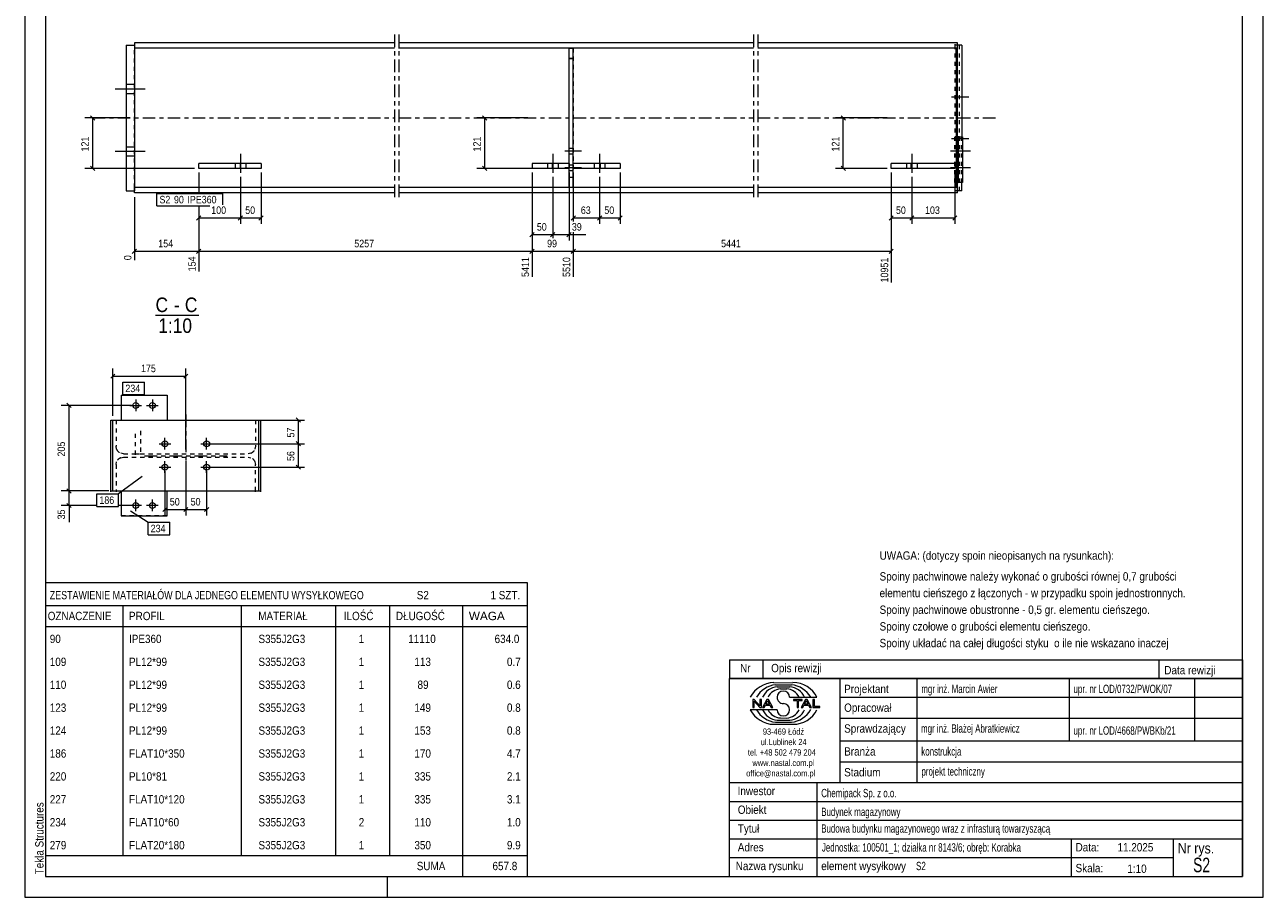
# Model space of a CAD drawing. Header units: millimetres. Extents: x 0 to 297, y 0 to 420.
# Tile 1 of 2: x 0 to 297, y 0 to 209. Entities that reach past the tile are written whole.
import ezdxf

# ---------------------------------------------------------------- set-up
doc = ezdxf.new("R2010")
doc.units = ezdxf.units.MM
for name, pattern in [('XKITLINE00', [0]), ('XKITLINE01', [4, 1, -1, 1, -1]), ('XKITLINE02', [4, 2, -2]), ('XKITLINE03', [6, 3, -1, 1, -1])]:
    doc.linetypes.add(name, pattern=pattern)
for name, color, linetype, lineweight in [('Arkusz rysunku', 3, 'Continuous', 0), ('Element', 2, 'Continuous', 0), ('Inny typ obiektu', 7, 'Continuous', 0), ('Wymiar', 4, 'Continuous', 0), ('Znak elementu', 2, 'Continuous', 0), ('Śruba', 3, 'Continuous', 0)]:
    doc.layers.add(name, color=color, linetype=linetype, lineweight=lineweight)
doc.styles.add('ARIAL', font='ARIAL.TTF')

msp = doc.modelspace()

# ---------------------------------------------------------------- linework, layer by layer
at = {"layer": 'Arkusz rysunku', "linetype": 'XKITLINE00', "lineweight": 0}
for p, q in [((0, 420), (0, 0)), ((297, 0), (297, 420)), ((5, 415), (5, 5)), ((292, 5), (292, 415)), ((5, 5), (292, 5)), ((87, 0), (87, 5)), ((0, 0), (297, 0))]:
    msp.add_line(p, q, dxfattribs=at)
at = {"layer": 'Element', "linetype": 'XKITLINE00', "lineweight": 0}
for p, q in [((26.3, 205.02), (26.3, 204.52)), ((88.66, 205.02), (26.3, 205.02)), ((174.79, 205.02), (89.66, 205.02)), ((223.69, 205.02), (175.79, 205.02)), ((223.69, 203.75), (223.69, 205.02)), ((24.3, 204.52), (26.3, 204.52)), ((24.3, 204.52), (24.3, 169.52)), ((26.3, 204.52), (26.3, 169.52)), ((88.66, 203.75), (26.3, 203.75)), ((130.53, 203.75), (89.66, 203.75)), ((130.53, 170.29), (130.53, 203.75)), ((130.53, 203.75), (131.53, 203.75)), ((174.79, 203.75), (131.53, 203.75)), ((131.53, 170.29), (131.53, 203.75)), ((223.69, 203.75), (175.79, 203.75)), ((223.44, 202.64), (223.43, 201.95)), ((223.45, 203.23), (223.44, 202.64)), ((223.47, 203.62), (223.45, 203.23)), ((223.49, 203.75), (223.47, 203.62)), ((223.69, 169.52), (223.69, 204.52)), ((224.69, 204.52), (223.69, 204.52)), ((224.69, 204.52), (224.69, 182.52)), ((223.43, 172.09), (223.43, 201.95)), ((223.69, 182.52), (224.88, 182.52)), ((223.69, 171.52), (223.69, 182.52)), ((223.88, 182.52), (223.88, 171.52)), ((224.88, 182.52), (224.88, 171.52)), ((41.72, 174.92), (41.72, 176.12)), ((56.66, 176.12), (41.72, 176.12)), ((51.75, 174.92), (51.75, 176.12)), ((56.66, 176.12), (56.66, 174.92)), ((130.53, 176.12), (121.66, 176.12)), ((121.66, 176.12), (121.66, 174.92)), ((126.58, 174.92), (126.58, 176.12)), ((142.79, 176.12), (131.53, 176.12)), ((138.05, 174.92), (138.05, 176.12)), ((142.79, 176.12), (142.79, 174.92)), ((207.79, 174.92), (207.79, 176.12)), ((223.05, 176.12), (207.79, 176.12)), ((212.6, 174.92), (212.6, 176.12)), ((223.05, 176.12), (223.05, 174.92)), ((56.66, 174.92), (41.72, 174.92)), ((130.53, 174.92), (121.66, 174.92)), ((142.79, 174.92), (131.53, 174.92)), ((223.05, 174.92), (207.79, 174.92)), ((24.3, 169.52), (26.3, 169.52)), ((88.66, 170.29), (26.3, 170.29)), ((26.3, 169.02), (26.3, 169.52)), ((130.53, 170.29), (89.66, 170.29)), ((131.53, 170.29), (130.53, 170.29)), ((174.79, 170.29), (131.53, 170.29)), ((223.69, 170.29), (175.79, 170.29)), ((223.43, 172.09), (223.44, 171.4)), ((223.44, 171.4), (223.45, 170.82)), ((223.45, 170.82), (223.47, 170.43)), ((223.47, 170.43), (223.49, 170.29)), ((224.88, 171.52), (223.69, 171.52)), ((223.69, 169.02), (223.69, 170.29)), ((224.69, 169.52), (223.69, 169.52)), ((224.69, 169.52), (224.69, 171.52)), ((88.66, 169.02), (26.3, 169.02)), ((174.79, 169.02), (89.66, 169.02)), ((223.69, 169.02), (175.79, 169.02)), ((23.12, 120.52), (23.12, 120.52)), ((23.12, 120.52), (23.12, 114.52)), ((23.12, 120.52), (34.12, 120.52)), ((34.12, 120.52), (34.12, 120.52)), ((34.12, 120.52), (34.12, 114.52)), ((20.62, 97.31), (20.62, 114.52)), ((20.62, 114.52), (21.89, 114.52)), ((21.12, 97.52), (21.12, 114.52)), ((21.12, 114.52), (56.12, 114.52)), ((21.89, 114.52), (21.89, 114.52)), ((23.12, 114.52), (23.12, 114.52)), ((23.12, 114.52), (34.12, 114.52)), ((34.12, 114.52), (34.12, 114.52)), ((55.35, 114.52), (55.35, 114.52)), ((55.35, 114.52), (56.62, 114.52)), ((56.12, 97.52), (56.12, 114.52)), ((56.62, 97.31), (56.62, 114.52)), ((20.62, 97.51), (21.89, 97.51)), ((21.12, 97.52), (56.12, 97.52)), ((21.89, 97.52), (21.89, 97.31)), ((23.12, 97.52), (23.12, 97.52)), ((23.12, 97.52), (34.12, 97.52)), ((23.12, 97.52), (23.12, 91.52)), ((34.12, 97.52), (34.12, 97.52)), ((34.12, 91.52), (34.12, 97.52)), ((55.35, 97.31), (55.35, 97.52)), ((55.35, 97.51), (56.62, 97.51)), ((23.12, 91.52), (23.12, 91.52)), ((23.12, 91.52), (34.12, 91.52)), ((34.12, 91.52), (34.12, 91.52))]:
    msp.add_line(p, q, dxfattribs=at)
at = {"layer": 'Element', "linetype": 'XKITLINE03', "lineweight": 0}
for p, q in [((88.66, 207.02), (88.66, 167.02)), ((89.67, 207.02), (89.67, 167.02)), ((174.78, 207.02), (174.78, 167.02)), ((175.79, 207.02), (175.79, 167.02)), ((16.3, 187.02), (88.66, 187.02)), ((89.66, 187.02), (174.79, 187.02)), ((175.79, 187.02), (233.42, 187.02)), ((38.62, 115.81), (38.62, 96.02)), ((28.72, 105.91), (48.52, 105.91))]:
    msp.add_line(p, q, dxfattribs=at)
at = {"layer": 'Element', "linetype": 'XKITLINE01', "lineweight": 0}
for p, q in [((223.15, 203.75), (223.15, 205.02)), ((26.3, 204.52), (26.3, 202.64)), ((26.3, 170.29), (26.3, 203.75)), ((131.53, 203.75), (130.53, 203.75)), ((130.53, 170.29), (130.53, 203.75)), ((130.53, 203.75), (131.53, 203.75)), ((131.53, 203.75), (131.53, 170.29)), ((223.15, 169.52), (223.15, 204.52)), ((223.69, 204.52), (223.15, 204.52)), ((223.37, 203.62), (223.35, 203.75)), ((223.39, 203.23), (223.37, 203.62)), ((223.4, 202.64), (223.39, 203.23)), ((223.41, 201.95), (223.4, 202.64)), ((224.15, 169.52), (224.15, 204.52)), ((130.53, 201.25), (131.53, 201.25)), ((131.53, 201.25), (130.53, 201.25)), ((223.41, 172.09), (223.41, 201.95)), ((224.15, 182.52), (222.97, 182.52)), ((222.97, 182.52), (222.97, 171.52)), ((223.69, 182.52), (223.15, 182.52)), ((223.15, 182.52), (223.15, 171.52)), ((223.96, 171.52), (223.96, 182.52)), ((224.15, 182.52), (224.15, 171.52)), ((224.69, 182.52), (224.69, 171.52)), ((224.69, 171.52), (224.69, 182.52)), ((130.53, 176.12), (130.53, 174.92)), ((131.53, 174.92), (131.53, 176.12)), ((130.53, 172.79), (131.53, 172.79)), ((130.53, 172.79), (131.53, 172.79)), ((138.05, 174.92), (131.53, 174.92)), ((26.3, 169.52), (26.3, 170.29)), ((131.53, 170.29), (130.53, 170.29)), ((131.53, 170.29), (130.53, 170.29)), ((224.15, 171.52), (222.97, 171.52)), ((223.15, 169.02), (223.15, 170.29)), ((223.69, 169.52), (223.15, 169.52)), ((223.35, 170.29), (223.37, 170.43)), ((223.37, 170.43), (223.39, 170.82)), ((223.39, 170.82), (223.4, 171.4)), ((223.4, 171.4), (223.41, 172.09)), ((223.69, 171.52), (223.88, 171.52)), ((23.12, 120.52), (34.12, 120.52)), ((23.12, 120.52), (23.12, 120.52)), ((34.12, 120.52), (34.12, 120.52)), ((20.62, 114.52), (20.62, 114.31)), ((21.89, 114.52), (21.89, 108.22)), ((23.12, 114.52), (34.12, 114.52)), ((55.35, 114.52), (55.35, 108.22)), ((26.52, 106.21), (26.52, 111.9)), ((27.72, 111.9), (27.72, 106.21)), ((22.03, 107.53), (21.89, 108.22)), ((55.35, 108.22), (55.21, 107.53)), ((21.89, 103.82), (22.03, 104.5)), ((23.69, 106.42), (23, 106.55)), ((23, 105.48), (23.69, 105.62)), ((23.69, 106.42), (53.55, 106.42)), ((23.69, 105.62), (53.55, 105.62)), ((26.52, 106.4), (27.72, 106.4)), ((54.24, 106.55), (53.55, 106.42)), ((53.55, 105.62), (54.24, 105.48)), ((55.21, 104.5), (55.35, 103.82)), ((21.89, 103.82), (21.89, 97.52)), ((55.35, 97.52), (55.35, 103.82)), ((23.12, 97.52), (34.12, 97.52)), ((34.12, 97.52), (34.12, 97.52)), ((34.12, 91.52), (23.12, 91.52))]:
    msp.add_line(p, q, dxfattribs=at)
for centre, start, end in [((23.69, 108.22), 202.4859, 247.4859), ((53.55, 108.22), 292.5141, 337.5141), ((23.69, 103.82), 112.5141, 157.5141), ((53.55, 103.82), 22.4859, 67.4859)]:
    msp.add_arc(centre, 1.8, start, end, dxfattribs=at)
at = {"layer": 'Inny typ obiektu', "linetype": 'XKITLINE00', "lineweight": 0}
for p, q in [((31.36, 139.67), (41.76, 139.67)), ((5, 75.5), (5, 70)), ((5, 75.5), (120.5, 75.5)), ((120.5, 75.5), (120.5, 70)), ((5, 70), (5, 65)), ((5, 70), (120.5, 70)), ((23.5, 70), (23.5, 65)), ((52, 65), (52, 70)), ((74.5, 70), (74.5, 65)), ((87.5, 70), (87.5, 65)), ((105, 70), (105, 65)), ((120.5, 70), (120.5, 65)), ((5, 65), (120.5, 65)), ((5, 65), (5, 59.5)), ((23.5, 65), (23.5, 59.5)), ((52, 59.5), (52, 65)), ((74.5, 65), (74.5, 59.5)), ((87.5, 65), (87.5, 59.5)), ((105, 65), (105, 59.5)), ((120.5, 65), (120.5, 59.5)), ((5, 59.5), (5, 54)), ((23.5, 59.5), (23.5, 54)), ((52, 54), (52, 59.5)), ((74.5, 59.5), (74.5, 54)), ((87.5, 59.5), (87.5, 54)), ((105, 59.5), (105, 54)), ((120.5, 59.5), (120.5, 54)), ((169, 57), (169, 52.5)), ((169, 57), (292, 57)), ((177, 57), (177, 52.5)), ((272, 57), (272, 52.5)), ((292, 57), (292, 52.5)), ((5, 54), (5, 48.5)), ((23.5, 54), (23.5, 48.5)), ((52, 48.5), (52, 54)), ((74.5, 54), (74.5, 48.5)), ((87.5, 54), (87.5, 48.5)), ((105, 54), (105, 48.5)), ((120.5, 54), (120.5, 48.5)), ((292, 52.5), (169, 52.5)), ((169, 5), (169, 52.5)), ((169, 52.5), (292, 52.5)), ((179.62, 51.49), (184.23, 51.5)), ((180.07, 50.99), (183.86, 51)), ((180.46, 50.49), (183.45, 50.49)), ((195.5, 52.5), (195.5, 27.5)), ((214, 27.5), (214, 52.5)), ((250.5, 52.5), (250.5, 37.5)), ((280.5, 52.5), (280.5, 37.5)), ((292, 52.5), (292, 5)), ((5, 48.5), (5, 43)), ((23.5, 48.5), (23.5, 43)), ((52, 43), (52, 48.5)), ((74.5, 48.5), (74.5, 43)), ((87.5, 48.5), (87.5, 43)), ((105, 48.5), (105, 43)), ((120.5, 48.5), (120.5, 43)), ((181.2, 49.98), (182.73, 49.99)), ((183.42, 47.99), (189.98, 47.99)), ((195.5, 48), (292, 48)), ((180.43, 45.01), (174, 45.01)), ((174.93, 47.44), (174.57, 47.44)), ((174.57, 47.44), (174.57, 45.56)), ((174.57, 45.56), (174.9, 45.56)), ((174.9, 47.04), (176.29, 45.56)), ((174.9, 45.56), (174.9, 47.04)), ((176.31, 45.96), (174.93, 47.44)), ((176.29, 45.56), (176.65, 45.56)), ((176.65, 47.44), (176.31, 47.44)), ((176.31, 47.44), (176.31, 45.96)), ((176.65, 45.56), (176.65, 47.44)), ((177.96, 47.44), (176.94, 45.56)), ((176.94, 45.56), (177.31, 45.56)), ((177.31, 45.56), (177.61, 46.13)), ((177.61, 46.13), (178.71, 46.13)), ((177.71, 46.33), (178.14, 47.24)), ((178.6, 46.33), (177.71, 46.33)), ((178.33, 47.44), (177.96, 47.44)), ((178.14, 47.24), (178.6, 46.33)), ((179.41, 45.56), (178.33, 47.44)), ((178.71, 46.13), (179.02, 45.56)), ((179.02, 45.56), (179.41, 45.56)), ((186.43, 47.44), (184.34, 47.44)), ((184.34, 47.44), (184.34, 47.22)), ((184.34, 47.22), (185.21, 47.22)), ((185.21, 47.22), (185.21, 45.56)), ((185.21, 45.56), (185.56, 45.56)), ((185.56, 45.56), (185.56, 47.22)), ((185.56, 47.22), (186.43, 47.22)), ((187.21, 47.44), (186.2, 45.56)), ((186.2, 45.56), (186.57, 45.56)), ((186.43, 47.22), (186.43, 47.44)), ((186.57, 45.56), (186.86, 46.13)), ((186.86, 46.13), (187.96, 46.13)), ((186.96, 46.33), (187.39, 47.24)), ((187.86, 46.33), (186.96, 46.33)), ((187.59, 47.44), (187.21, 47.44)), ((187.4, 47.24), (187.39, 47.24)), ((187.4, 47.24), (187.86, 46.33)), ((188.67, 45.56), (187.59, 47.44)), ((187.96, 46.13), (188.27, 45.56)), ((188.27, 45.56), (188.67, 45.56)), ((189.36, 47.44), (189.01, 47.44)), ((189.01, 47.44), (189.01, 45.56)), ((189.01, 45.56), (190.66, 45.56)), ((189.36, 45.78), (189.36, 47.44)), ((190.66, 45.78), (189.36, 45.78)), ((190.66, 45.56), (190.66, 45.78)), ((5, 43), (5, 37.5)), ((23.5, 43), (23.5, 37.5)), ((52, 37.5), (52, 43)), ((74.5, 43), (74.5, 37.5)), ((87.5, 43), (87.5, 37.5)), ((105, 43), (105, 37.5)), ((120.5, 43), (120.5, 37.5)), ((180.07, 42.01), (183.86, 42)), ((180.46, 42.51), (183.45, 42.51)), ((181.2, 43.02), (182.73, 43.01)), ((195.5, 43), (292, 43)), ((179.62, 41.51), (184.23, 41.5)), ((5, 37.5), (5, 32)), ((23.5, 37.5), (23.5, 32)), ((52, 32), (52, 37.5)), ((74.5, 37.5), (74.5, 32)), ((87.5, 37.5), (87.5, 32)), ((105, 37.5), (105, 32)), ((120.5, 37.5), (120.5, 32)), ((195.5, 37.5), (292, 37.5)), ((5, 32), (5, 26.5)), ((23.5, 32), (23.5, 26.5)), ((52, 26.5), (52, 32)), ((74.5, 32), (74.5, 26.5)), ((87.5, 32), (87.5, 26.5)), ((105, 32), (105, 26.5)), ((120.5, 32), (120.5, 26.5)), ((195.5, 32.5), (292, 32.5)), ((169, 27.5), (292, 27.5)), ((190, 5), (190, 27.5)), ((5, 26.5), (5, 21)), ((23.5, 26.5), (23.5, 21)), ((52, 21), (52, 26.5)), ((74.5, 26.5), (74.5, 21)), ((87.5, 26.5), (87.5, 21)), ((105, 26.5), (105, 21)), ((120.5, 26.5), (120.5, 21)), ((5, 21), (5, 15.5)), ((23.5, 21), (23.5, 15.5)), ((52, 15.5), (52, 21)), ((74.5, 21), (74.5, 15.5)), ((87.5, 21), (87.5, 15.5)), ((105, 21), (105, 15.5)), ((120.5, 21), (120.5, 15.5)), ((169, 23), (292, 23)), ((169, 18.5), (292, 18.5)), ((5, 15.5), (5, 10)), ((23.5, 15.5), (23.5, 10)), ((52, 10), (52, 15.5)), ((74.5, 15.5), (74.5, 10)), ((87.5, 15.5), (87.5, 10)), ((105, 15.5), (105, 10)), ((120.5, 15.5), (120.5, 10)), ((169, 14), (292, 14)), ((251, 5), (251, 14)), ((275.5, 5), (275.5, 14)), ((5, 10), (5, 5)), ((5, 10), (120.5, 10)), ((105, 10), (105, 5)), ((120.5, 10), (120.5, 5)), ((169, 9.5), (275.5, 9.5)), ((5, 5), (120.5, 5)), ((169, 5), (292, 5))]:
    msp.add_line(p, q, dxfattribs=at)
for centre, radius, start, end in [((179.72, 45.08), 6.42, 90.8317, 153.0136), ((180.67, 45), 6.02, 95.7347, 150.2266), ((183.22, 46.41), 4.08, 22.7023, 86.7527), ((183.24, 44.98), 6.04, 29.8256, 84.1252), ((184.25, 45.07), 6.43, 27.0191, 90.199), ((180.7, 46.42), 4.07, 93.3428, 157.3393), ((181.33, 46.6), 3.38, 92.229, 155.8008), ((181.92, 47.99), 1.49, 0.0741, 179.9259), ((181.92, 47.99), 1.49, 179.9259, 270), ((182.59, 46.6), 3.39, 24.2351, 87.5913), ((179.72, 47.92), 6.42, 206.9864, 269.1683), ((180.67, 48), 6.02, 209.7734, 264.2653), ((180.7, 46.58), 4.07, 202.6607, 266.6572), ((181.33, 46.4), 3.38, 204.1992, 267.771), ((181.92, 45.01), 1.49, 180.0741, 359.9259), ((181.92, 45), 1.49, 0.0741, 90), ((182.59, 46.4), 3.39, 272.4087, 335.7649), ((183.22, 46.59), 4.08, 273.2473, 337.2977), ((183.24, 48.02), 6.04, 275.8748, 330.1744), ((184.25, 47.93), 6.43, 269.801, 332.9809)]:
    msp.add_arc(centre, radius, start, end, dxfattribs=at)
at = {"layer": 'Wymiar', "linetype": 'XKITLINE00', "lineweight": 0}
for p, q in [((15.79, 187.53), (16.81, 186.51)), ((109.79, 187.53), (110.81, 186.51)), ((195.79, 187.53), (196.81, 186.51)), ((25.3, 187.02), (14.44, 187.02)), ((16.3, 174.92), (16.3, 187.02)), ((120.66, 187.02), (108.44, 187.02)), ((110.3, 174.92), (110.3, 187.02)), ((206.79, 187.02), (194.44, 187.02)), ((196.3, 174.92), (196.3, 187.02)), ((15.79, 175.43), (16.81, 174.41)), ((109.79, 175.43), (110.81, 174.41)), ((195.79, 175.43), (196.81, 174.41)), ((40.72, 174.92), (14.44, 174.92)), ((41.72, 173.92), (41.72, 168.92)), ((41.72, 173.92), (41.72, 168.92)), ((41.72, 173.92), (41.72, 168.92)), ((51.72, 172.87), (51.72, 161.58)), ((51.72, 172.87), (51.72, 161.58)), ((56.66, 173.92), (56.66, 161.58)), ((130.53, 174.92), (108.44, 174.92)), ((121.66, 173.92), (121.66, 148.86)), ((121.66, 173.92), (121.66, 148.86)), ((121.66, 173.92), (121.66, 157.58)), ((126.61, 172.87), (126.61, 158.14)), ((126.61, 172.87), (126.61, 158.14)), ((130.53, 173.92), (130.53, 157.58)), ((131.53, 173.92), (131.53, 162.14)), ((131.53, 173.92), (131.53, 162.14)), ((131.53, 173.92), (131.53, 162.14)), ((137.84, 172.87), (137.84, 161.58)), ((137.84, 172.87), (137.84, 161.58)), ((142.79, 173.92), (142.79, 161.58)), ((206.79, 174.92), (194.44, 174.92)), ((207.79, 173.92), (207.79, 147.53)), ((207.79, 173.92), (207.79, 161.58)), ((212.73, 172.87), (212.73, 161.58)), ((212.73, 172.87), (212.73, 161.58)), ((223.05, 173.92), (223.05, 161.58)), ((26.3, 168.02), (26.3, 152.87)), ((42.23, 163.53), (41.22, 162.51)), ((41.72, 165.92), (41.72, 150.2)), ((41.72, 165.92), (41.72, 150.2)), ((41.72, 165.92), (41.72, 161.58)), ((52.22, 163.53), (51.21, 162.51)), ((52.22, 163.53), (51.21, 162.51)), ((57.17, 163.53), (56.16, 162.51)), ((132.04, 163.53), (131.02, 162.51)), ((138.35, 163.53), (137.33, 162.51)), ((138.35, 163.53), (137.33, 162.51)), ((143.29, 163.53), (142.28, 162.51)), ((208.29, 163.53), (207.28, 162.51)), ((213.24, 163.53), (212.22, 162.51)), ((213.24, 163.53), (212.22, 162.51)), ((223.56, 163.53), (222.54, 162.51)), ((41.72, 163.02), (51.72, 163.02)), ((51.72, 163.02), (56.66, 163.02)), ((131.53, 163.02), (137.84, 163.02)), ((137.84, 163.02), (142.79, 163.02)), ((207.79, 163.02), (212.73, 163.02)), ((212.73, 163.02), (223.05, 163.02)), ((122.17, 159.53), (121.16, 158.51)), ((121.66, 159.02), (126.61, 159.02)), ((127.12, 159.53), (126.11, 158.51)), ((127.12, 159.53), (126.11, 158.51)), ((126.61, 159.02), (130.53, 159.02)), ((131.04, 159.53), (130.02, 158.51)), ((130.53, 159.02), (134.55, 159.02)), ((130.53, 159.02), (134.55, 159.02)), ((131.53, 159.62), (131.53, 148.86)), ((131.53, 159.62), (131.53, 148.86)), ((26.81, 155.53), (25.79, 154.51)), ((26.3, 155.02), (41.72, 155.02)), ((42.23, 155.53), (41.22, 154.51)), ((42.23, 155.53), (41.26, 154.56)), ((41.72, 155.02), (121.66, 155.02)), ((122.17, 155.53), (121.16, 154.51)), ((122.17, 155.53), (121.2, 154.56)), ((121.66, 155.02), (131.53, 155.02)), ((132.04, 155.53), (131.02, 154.51)), ((132.04, 155.53), (131.07, 154.56)), ((131.53, 155.02), (207.79, 155.02)), ((208.29, 155.53), (207.28, 154.51)), ((21.63, 125.56), (20.61, 124.54)), ((21.12, 115.52), (21.12, 126.91)), ((21.12, 125.05), (38.62, 125.05)), ((39.13, 125.56), (38.11, 124.54)), ((38.62, 107.42), (38.62, 126.91)), ((25.62, 118.02), (8.76, 118.02)), ((10.11, 118.53), (11.13, 117.51)), ((10.62, 97.52), (10.62, 118.02)), ((56.35, 114.52), (67.06, 114.52)), ((65.11, 115.03), (66.13, 114.01)), ((65.62, 108.82), (65.62, 114.52)), ((44.62, 108.82), (67.06, 108.82)), ((44.62, 108.82), (67.06, 108.82)), ((65.11, 109.33), (66.13, 108.31)), ((65.11, 109.33), (66.13, 108.31)), ((65.62, 103.22), (65.62, 108.82)), ((38.62, 104.62), (38.62, 91.61)), ((38.62, 104.62), (38.62, 91.61)), ((33.62, 102.22), (33.62, 91.61)), ((43.62, 102.22), (43.62, 91.61)), ((44.62, 103.22), (67.06, 103.22)), ((65.11, 103.73), (66.13, 102.71)), ((10.11, 98.03), (11.13, 97.01)), ((10.11, 98.03), (11.13, 97.01)), ((20.12, 97.52), (8.76, 97.52)), ((20.12, 97.52), (8.76, 97.52)), ((10.62, 94.02), (10.62, 97.52)), ((17.29, 94.02), (8.76, 94.02)), ((10.11, 94.53), (11.13, 93.51)), ((10.62, 94.02), (10.62, 90)), ((10.62, 94.02), (10.62, 90)), ((25.62, 94.02), (22.49, 94.02)), ((34.13, 93.56), (33.11, 92.54)), ((33.62, 93.05), (38.62, 93.05)), ((39.13, 93.56), (38.11, 92.54)), ((39.13, 93.56), (38.11, 92.54)), ((38.62, 93.05), (43.62, 93.05)), ((44.13, 93.56), (43.11, 92.54))]:
    msp.add_line(p, q, dxfattribs=at)
at = {"layer": 'Znak elementu', "linetype": 'XKITLINE00', "lineweight": 0}
for p, q in [((31.7, 168.92), (47.46, 168.92)), ((31.7, 165.92), (31.7, 168.92)), ((47.46, 166.14), (47.46, 168.92)), ((31.7, 165.92), (44.36, 165.92)), ((23.52, 123.62), (28.73, 123.62)), ((23.52, 120.62), (23.52, 123.62)), ((28.73, 120.62), (28.73, 123.62)), ((23.52, 120.62), (28.73, 120.62)), ((28.15, 100.95), (22.49, 96.79)), ((17.29, 96.79), (22.49, 96.79)), ((17.29, 93.79), (17.29, 96.79)), ((22.49, 93.79), (22.49, 96.79)), ((17.29, 93.79), (22.49, 93.79)), ((25.35, 92.75), (29.59, 90)), ((29.59, 90), (34.8, 90)), ((29.59, 87), (29.59, 90)), ((34.8, 87), (34.8, 90)), ((29.59, 87), (34.8, 87))]:
    msp.add_line(p, q, dxfattribs=at)
at = {"layer": 'Śruba', "linetype": 'XKITLINE00', "lineweight": 0}
for p, q in [((21.7, 194.02), (28.9, 194.02)), ((21.7, 194.02), (28.9, 194.02)), ((24.3, 195.12), (26.3, 195.12)), ((24.3, 195.12), (26.3, 195.12)), ((24.3, 192.92), (26.3, 192.92)), ((24.3, 192.92), (26.3, 192.92)), ((226.23, 192.02), (222.23, 192.02)), ((226.41, 192.02), (222.41, 192.02)), ((226.23, 182.02), (222.23, 182.02)), ((226.41, 182.02), (222.41, 182.02)), ((21.7, 179.02), (28.9, 179.02)), ((21.7, 179.02), (28.9, 179.02)), ((24.3, 180.12), (26.3, 180.12)), ((24.3, 180.12), (26.3, 180.12)), ((51.72, 178.37), (51.72, 173.87)), ((126.61, 178.37), (126.61, 173.87)), ((133.53, 179.02), (129.53, 179.02)), ((131.53, 179.72), (130.53, 179.72)), ((131.53, 178.32), (130.53, 178.32)), ((137.84, 178.37), (137.84, 173.87)), ((212.73, 178.37), (212.73, 173.87)), ((226.04, 179.02), (222.04, 179.02)), ((226.8, 179.02), (222.8, 179.02)), ((24.3, 177.92), (26.3, 177.92)), ((24.3, 177.92), (26.3, 177.92)), ((50.44, 176.12), (50.44, 174.92)), ((52.99, 176.12), (52.99, 174.92)), ((125.34, 176.12), (125.34, 174.92)), ((127.89, 176.12), (127.89, 174.92)), ((131.53, 175.72), (130.53, 175.72)), ((136.57, 176.12), (136.57, 174.92)), ((139.11, 176.12), (139.11, 174.92)), ((211.46, 176.12), (211.46, 174.92)), ((214.01, 176.12), (214.01, 174.92)), ((133.53, 175.02), (129.53, 175.02)), ((131.53, 174.32), (130.53, 174.32)), ((226.04, 175.02), (222.04, 175.02)), ((226.8, 175.02), (222.8, 175.02)), ((26.62, 119.42), (26.62, 116.62)), ((30.62, 119.42), (30.62, 116.62)), ((25.22, 118.02), (28.02, 118.02)), ((29.22, 118.02), (32.02, 118.02)), ((33.62, 107.42), (33.62, 110.22)), ((43.62, 107.42), (43.62, 110.22)), ((32.22, 108.82), (35.02, 108.82)), ((42.22, 108.82), (45.02, 108.82)), ((33.62, 101.82), (33.62, 104.62)), ((43.62, 101.82), (43.62, 104.62)), ((32.22, 103.22), (35.02, 103.22)), ((42.22, 103.22), (45.02, 103.22)), ((26.62, 92.62), (26.62, 95.42)), ((30.62, 92.62), (30.62, 95.42)), ((28.02, 94.02), (25.22, 94.02)), ((32.02, 94.02), (29.22, 94.02))]:
    msp.add_line(p, q, dxfattribs=at)
at = {"layer": 'Śruba', "linetype": 'XKITLINE02', "lineweight": 0}
for p, q in [((133.53, 179.02), (129.53, 179.02)), ((131.53, 179.72), (130.53, 179.72)), ((131.53, 178.32), (130.53, 178.32)), ((131.53, 175.72), (130.53, 175.72)), ((133.53, 175.02), (129.53, 175.02)), ((131.53, 174.32), (130.53, 174.32))]:
    msp.add_line(p, q, dxfattribs=at)
at = {"layer": 'Śruba', "linetype": 'XKITLINE00', "lineweight": 0}
for centre in [(26.62, 118.02), (30.62, 118.02), (33.62, 108.82), (43.62, 108.82), (33.62, 103.22), (43.62, 103.22), (26.62, 94.02), (30.62, 94.02)]:
    msp.add_circle(centre, 0.7, dxfattribs=at)

# ---------------------------------------------------------------- texts
at = {"layer": 'Arkusz rysunku', "style": 'ARIAL', "width": 0.85}
msp.add_text('Tekla Structures', height=2, rotation=90, dxfattribs=at).set_placement((4.5, 5.5))
at = {"layer": 'Inny typ obiektu', "style": 'ARIAL'}
for s, height, width, p in [('C', 3.5, 0.85, (31.36, 140.42)), ('C', 3.5, 0.85, (38.39, 140.42)), ('-', 3.5, 0.85, (35.78, 140.42)), ('1:10', 3.5, 0.85, (32.02, 135.42)), ('UWAGA: (dotyczy spoin nieopisanych na rysunkach):', 2, 0.85, (205, 81)), ('Spoiny pachwinowe należy wykonać o grubości równej 0,7 grubości', 2, 0.85, (205, 76)), ('elementu cieńszego z łączonych - w przypadku spoin jednostronnych.', 2, 0.85, (205, 72)), ('ZESTAWIENIE MATERIAŁÓW DLA JEDNEGO ELEMENTU WYSYŁKOWEGO', 2, 0.765, (6, 71.5)), ('S2', 2, 0.85, (94, 71.5)), ('1', 2, 0.85, (111.69, 71.5)), (' SZT.', 2, 0.85, (113, 71.5)), ('OZNACZENIE', 2, 0.85, (5.5, 66.5)), ('PROFIL', 2, 0.85, (25, 66.5)), ('MATERIAŁ', 2, 0.85, (56, 66.5)), ('ILOŚĆ', 2, 0.85, (76.5, 66.5)), ('DŁUGOŚĆ', 2, 0.85, (89, 66.5)), ('WAGA', 2, 1.008832, (106.5, 66.5)), ('Spoiny pachwinowe obustronne - 0,5 gr. elementu cieńszego.', 2, 0.85, (205, 68)), ('Spoiny czołowe o grubości elementu cieńszego.', 2, 0.85, (205, 64)), ('90', 2, 0.85, (6, 61)), ('IPE360', 2, 0.85, (25, 61)), ('S355J2G3', 2, 0.85, (56.04, 61)), ('1', 2, 0.85, (80.09, 61)), ('11110', 2, 0.85, (91.96, 61)), ('634.0', 2, 0.85, (112.67, 61)), ('Spoiny układać na całej długości styku  o ile nie wskazano inaczej', 2, 0.85, (205, 60)), ('109', 2, 0.85, (6, 55.5)), ('PL12*99', 2, 0.85, (25, 55.5)), ('S355J2G3', 2, 0.85, (56.04, 55.5)), ('1', 2, 0.85, (80.09, 55.5)), ('113', 2, 0.85, (93.44, 55.5)), ('0.7', 2, 0.85, (115.63, 55.5)), ('Nr', 2, 0.85, (171.54, 54)), ('Opis rewizji', 2, 0.85, (179, 54)), ('Data rewizji', 2, 0.85, (273.28, 53.5)), ('110', 2, 0.85, (6, 50)), ('PL12*99', 2, 0.85, (25, 50)), ('S355J2G3', 2, 0.85, (56.04, 50)), ('1', 2, 0.85, (80.09, 50)), ('89', 2, 0.85, (94.19, 50)), ('0.6', 2, 0.85, (115.63, 50)), ('Projektant', 2, 0.85, (196.5, 49)), ('mgr inż. Marcin Awier', 2, 0.68, (215, 49)), ('upr. nr LOD/0732/PWOK/07', 2, 0.68, (251.5, 49)), ('123', 2, 0.85, (6, 44.5)), ('PL12*99', 2, 0.85, (25, 44.5)), ('S355J2G3', 2, 0.85, (56.04, 44.5)), ('1', 2, 0.85, (80.09, 44.5)), ('149', 2, 0.85, (93.44, 44.5)), ('0.8', 2, 0.85, (115.63, 44.5)), ('Opracował', 2, 0.85, (196.5, 44.5)), ('Sprawdzający', 2, 0.85, (196.5, 39.5)), ('mgr inż. Błażej Abratkiewicz', 2, 0.68, (214.94, 39.5)), ('124', 2, 0.85, (6, 39)), ('PL12*99', 2, 0.85, (25, 39)), ('S355J2G3', 2, 0.85, (56.04, 39)), ('1', 2, 0.85, (80.09, 39)), ('153', 2, 0.85, (93.44, 39)), ('0.8', 2, 0.85, (115.63, 39)), ('93-469 Łódź', 1.5, 0.85, (177, 39)), ('upr. nr LOD/4668/PWBKb/21', 2, 0.68, (251.5, 39)), ('FLAT10*350', 2, 0.85, (25, 33.5)), ('ul.Lublinek 24', 1.5, 0.85, (176.5, 36.5)), ('Branża', 2, 0.85, (196.5, 34)), ('konstrukcja', 2, 0.68, (215, 34)), ('186', 2, 0.85, (6, 33.5)), ('S355J2G3', 2, 0.85, (56.04, 33.5)), ('1', 2, 0.85, (80.09, 33.5)), ('170', 2, 0.85, (93.44, 33.5)), ('4.7', 2, 0.85, (115.63, 33.5)), ('tel. +48 502 479 204', 1.5, 0.85, (173.41, 34)), ('www.nastal.com.pl', 1.5, 0.85, (174.5, 31.5)), ('220', 2, 0.85, (6, 28)), ('PL10*81', 2, 0.85, (25, 28)), ('S355J2G3', 2, 0.85, (56.04, 28)), ('1', 2, 0.85, (80.09, 28)), ('335', 2, 0.85, (93.44, 28)), ('2.1', 2, 0.85, (115.63, 28)), ('office@nastal.com.pl', 1.5, 0.85, (173, 29)), ('Stadium', 2, 0.85, (196.5, 29)), ('projekt techniczny', 2, 0.68, (215.04, 29.19)), ('227', 2, 0.85, (6, 22.5)), ('FLAT10*120', 2, 0.85, (25, 22.5)), ('S355J2G3', 2, 0.85, (56.04, 22.5)), ('1', 2, 0.85, (80.09, 22.5)), ('335', 2, 0.85, (93.44, 22.5)), ('3.1', 2, 0.85, (115.63, 22.5)), ('Inwestor', 2, 0.85, (170.96, 24.5)), ('Chemipack Sp. z o.o.', 2, 0.68, (191, 24)), ('Obiekt', 2, 0.85, (171, 20)), ('Budynek magazynowy', 2, 0.68, (191, 19.5)), ('234', 2, 0.85, (6, 17)), ('FLAT10*60', 2, 0.85, (25, 17)), ('S355J2G3', 2, 0.85, (56.04, 17)), ('2', 2, 0.85, (80.09, 17)), ('110', 2, 0.85, (93.44, 17)), ('1.0', 2, 0.85, (115.63, 17)), ('Tytuł', 2, 0.85, (171, 15.5)), ('Budowa budynku magazynowego wraz z infrasturą towarzyszącą', 2, 0.68, (191, 15.5)), ('279', 2, 0.85, (6, 11.5)), ('FLAT20*180', 2, 0.85, (25, 11.5)), ('S355J2G3', 2, 0.85, (56.04, 11.5)), ('1', 2, 0.85, (80.09, 11.5)), ('350', 2, 0.85, (93.44, 11.5)), ('9.9', 2, 0.85, (115.63, 11.5)), ('Adres', 2, 0.85, (171, 11)), ('Jednostka: 100501_1; działka nr 8143/6; obręb: Korabka', 2, 0.68, (191.16, 10.96)), ('Data:', 2, 0.85, (252, 11)), ('11.2025', 2, 0.85, (262.06, 11)), ('Nr rys.', 2.5, 0.85, (276.5, 10.5)), ('S2', 3.5, 0.68, (280.18, 6)), ('SUMA', 2, 0.85, (94, 6.5)), ('657.8', 2, 0.85, (112.17, 6.5)), ('Nazwa rysunku', 2, 0.85, (170.5, 6.5)), ('element wysyłkowy', 2, 0.85, (191, 6.5)), ('S2', 2, 0.68, (213.75, 6.5)), ('Skala:', 2, 0.85, (252, 6)), ('1:10', 2, 0.85, (264.42, 5.85))]:
    msp.add_text(s, height=height, dxfattribs=dict(at, width=width)).set_placement(p)
at = {"layer": 'Wymiar', "style": 'ARIAL', "width": 0.85}
for s, p in [('121', (15.34, 178.97)), ('121', (109.34, 178.97)), ('121', (195.34, 178.97)), ('0', (25.58, 152.87)), ('154', (41, 150.2)), ('5411', (120.94, 148.86)), ('5510', (130.81, 148.86)), ('10951', (207.07, 147.53)), ('57', (64.66, 110.33)), ('205', (9.66, 105.76)), ('56', (64.66, 104.68)), ('35', (9.66, 90.67))]:
    msp.add_text(s, height=1.8, rotation=90.0002, dxfattribs=at).set_placement(p)
for s, p in [('100', (44.72, 163.98)), ('50', (52.86, 163.98)), ('63', (133.35, 163.98)), ('50', (138.98, 163.98)), ('50', (208.92, 163.98)), ('103', (215.89, 163.98)), ('50', (122.8, 159.98)), ('39', (131.2, 159.98)), ('154', (32.01, 155.98)), ('5257', (79.02, 155.98)), ('99', (125.26, 155.98)), ('5441', (166.99, 155.98)), ('175', (27.87, 126.01)), ('50', (34.78, 94.01)), ('50', (39.78, 94.01))]:
    msp.add_text(s, height=1.8, dxfattribs=at).set_placement(p)
at = {"layer": 'Znak elementu', "style": 'ARIAL', "width": 0.85}
for s, p in [('S2', (32.3, 166.52)), ('90', (35.78, 166.52)), ('IPE360', (38.99, 166.52)), ('234', (24.12, 121.22)), ('186', (17.89, 94.39)), ('234', (30.19, 87.6))]:
    msp.add_text(s, height=1.8, dxfattribs=at).set_placement(p)

doc.saveas('drawing.dxf')
